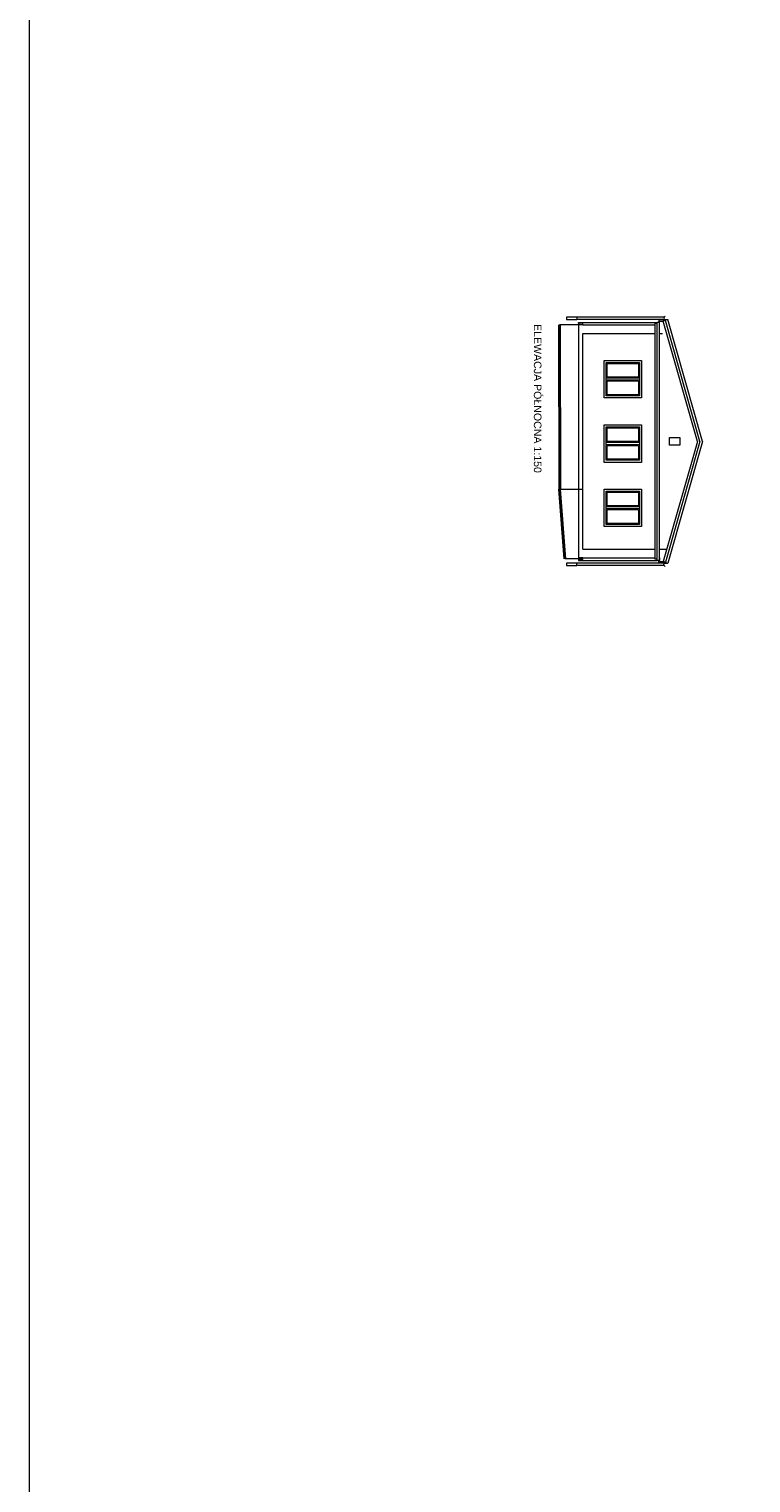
# Model space of a CAD drawing. Header units: centimetres. Extents: x -2458 to 12284, y -19336 to 2224.
# Tile 1 of 20: x -2458 to 398, y -13581 to -7825. Entities that reach past the tile are written whole.
import ezdxf

# ---------------------------------------------------------------- set-up
doc = ezdxf.new("R2010")
doc.units = ezdxf.units.CM
doc.linetypes.add('DASHED2', pattern=[9.525, 6.35, -3.175])
doc.linetypes.add('GCAD_ISO03W100', pattern=[30, 12, -18])
for name, color, linetype, lineweight in [('200_DZIAŁOWE', 50, 'Continuous', 15), ('400_OKNA ISTNIEJĄCE', 130, 'Continuous', 5), ('500_WIDOK', 220, 'Continuous', 5), ('600_POWIERZCHNIE', 11, 'Continuous', 9), ('700_ELEWACJE', 70, 'Continuous', 9)]:
    doc.layers.add(name, color=color, linetype=linetype, lineweight=lineweight)
doc.styles.get("Standard").update_dxf_attribs({"font": 'arial.ttf'})

# ---------------------------------------------------------------- blocks, each defined once
blk = doc.blocks.new('okno elewacja')
at = {"layer": '400_OKNA ISTNIEJĄCE'}
for p, q in [((9517.3, 2425.9), (9369.3, 2425.9)), ((9369.3, 2425.9), (9369.3, 2277.9)), ((9509.3, 2417.9), (9377.3, 2417.9)), ((9377.3, 2417.9), (9377.3, 2285.9)), ((9439.3, 2285.9), (9439.3, 2417.9)), ((9447.3, 2285.9), (9447.3, 2417.9)), ((9509.3, 2285.9), (9509.3, 2417.9)), ((9517.3, 2277.9), (9517.3, 2425.9)), ((9435.3, 2413.9), (9381.3, 2413.9)), ((9381.3, 2413.9), (9381.3, 2289.9)), ((9435.3, 2289.9), (9435.3, 2413.9)), ((9505.3, 2413.9), (9451.3, 2413.9)), ((9451.3, 2289.9), (9451.3, 2413.9)), ((9505.3, 2289.9), (9505.3, 2413.9)), ((9369.3, 2277.9), (9517.3, 2277.9)), ((9377.3, 2285.9), (9509.3, 2285.9)), ((9381.3, 2289.9), (9435.3, 2289.9)), ((9451.3, 2289.9), (9505.3, 2289.9))]:
    blk.add_line(p, q, dxfattribs=at)
blk = doc.blocks.new('RSP')
at = {"layer": '500_WIDOK'}
for p, q in [((11126.7, -8965.8), (10781.2, -8965.8)), ((10781.2, -8965.8), (10781.2, -8974.8)), ((11128.9, -8974.8), (10781.2, -8974.8))]:
    blk.add_line(p, q, dxfattribs=at)
blk.add_arc((11132.4, -8969.2), 6.59, 99.53422, 279.53422, dxfattribs=at)

msp = doc.modelspace()

# ---------------------------------------------------------------- linework, layer by layer
at = {"layer": '200_DZIAŁOWE'}
for p, q in [((58.417, -8974.931), (68.652, -8974.931)), ((206.502, -9457.404), (68.652, -8974.931)), ((206.502, -9457.404), (68.652, -9939.876)), ((58.417, -9939.876), (68.652, -9939.876))]:
    msp.add_line(p, q, dxfattribs=at)
for points in [[(63.907, -8976.846), (34.062, -8976.846), (34.062, -8983.433)], [(63.907, -9937.962), (34.062, -9937.962), (34.062, -9931.374)]]:
    msp.add_lwpolyline(points, dxfattribs=at)
at = {"layer": '500_WIDOK'}
for p, q in [((-291.471, -8965.829), (-331.471, -8965.829)), ((-331.471, -8965.829), (-331.471, -8974.829)), ((-331.471, -8974.829), (-291.471, -8974.829)), ((-291.471, -9939.979), (-331.471, -9939.979)), ((-331.471, -9939.979), (-331.471, -9948.979)), ((-331.471, -9948.979), (-291.471, -9948.979))]:
    msp.add_line(p, q, dxfattribs=at)
msp.add_lwpolyline([(12283.507, -2795.686), (-2458.314, -2795.686), (-2458.314, -19336.085), (12283.507, -19336.085), (12283.507, -2795.686)], dxfattribs=at)
at = {"layer": '700_ELEWACJE'}
for p, q in [((-266.858, -8996.404), (-358.858, -8996.404)), ((-283.858, -8989.404), (-283.858, -8986.404)), ((-283.858, -8986.404), (27.142, -8986.404)), ((-266.858, -8989.404), (-283.858, -8989.404)), ((-283.858, -8989.404), (-283.858, -9925.404)), ((-266.858, -8996.404), (-266.858, -8989.404)), ((-266.858, -8996.404), (18.142, -8996.404)), ((-266.858, -8996.404), (18.142, -8996.404)), ((-266.858, -9884.404), (-266.858, -9030.404)), ((36.142, -8986.404), (27.142, -8986.404)), ((36.142, -8981.404), (51.142, -8981.404)), ((59.795, -8978.931), (51.142, -8981.404)), ((187.142, -9457.404), (51.142, -8981.404)), ((196.502, -9457.404), (59.795, -8978.931)), ((187.142, -9457.404), (51.142, -9933.404)), ((196.502, -9457.404), (59.795, -9935.876)), ((76.502, -9472.404), (76.502, -9442.404)), ((76.502, -9442.404), (116.502, -9442.404)), ((116.502, -9472.404), (76.502, -9472.404)), ((116.502, -9442.404), (116.502, -9457.404)), ((116.502, -9457.404), (116.502, -9472.404)), ((-358.858, -9646.404), (-266.858, -9646.404)), ((-266.858, -9921.904), (-338.858, -9921.904)), ((-266.858, -9918.404), (-283.858, -9918.404)), ((-266.858, -9925.404), (-283.858, -9925.404)), ((-283.858, -9925.404), (-283.858, -9928.404)), ((-283.858, -9928.404), (27.142, -9928.404)), ((-266.858, -9918.404), (18.142, -9918.404)), ((-266.858, -9925.404), (-266.858, -9918.404)), ((36.142, -9918.404), (36.142, -9923.404)), ((36.142, -9923.404), (36.142, -9928.404)), ((36.142, -9933.404), (51.142, -9933.404)), ((59.795, -9935.876), (51.142, -9933.404))]:
    msp.add_line(p, q, dxfattribs=at)
at = {"layer": '700_ELEWACJE', "lineweight": 40}
for p, q in [((-358.754, -9647.848), (-358.858, -8996.404)), ((-338.858, -9921.904), (-358.858, -9646.404))]:
    msp.add_line(p, q, dxfattribs=at)
at = {"layer": '700_ELEWACJE', "linetype": 'DASHED2', "ltscale": 0.3}
for p, q in [((-266.858, -9030.404), (18.142, -9030.404)), ((18.142, -8991.404), (18.142, -9923.404)), ((27.142, -8991.404), (18.142, -8991.404)), ((27.142, -9928.404), (27.142, -8986.404)), ((36.142, -9933.404), (36.142, -8981.404)), ((-266.858, -9884.404), (18.142, -9884.404)), ((36.142, -9884.449), (65.129, -9884.449)), ((27.142, -9923.404), (18.142, -9923.404)), ((36.142, -9928.404), (27.142, -9928.404))]:
    msp.add_line(p, q, dxfattribs=at)
at = {"layer": '700_ELEWACJE', "linetype": 'GCAD_ISO03W100'}
msp.add_line((36.142, -9030.358), (65.129, -9030.358), dxfattribs=at)

# ---------------------------------------------------------------- block references
at = {"layer": '200_DZIAŁOWE'}
msp.add_blockref('RSP', (-11072.698, 0), dxfattribs=at)
at = {"layer": '200_DZIAŁOWE', "xscale": -1, "rotation": 180}
msp.add_blockref('RSP', (-11072.698, -18914.807), dxfattribs=at)
at = {"layer": '400_OKNA ISTNIEJĄCE', "xscale": -1, "rotation": 89.99999999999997}
for p in [(2243.056, 231.852), (2243.056, -23.148), (2243.056, -277.148)]:
    msp.add_blockref('okno elewacja', p, dxfattribs=at)

# ---------------------------------------------------------------- texts
at = {"layer": '600_POWIERZCHNIE', "insert": (-430.861, -8993.048), "char_height": 30, "width": 720.20619, "attachment_point": 1, "rotation": 270}
msp.add_mtext('\\A1;ELEWACJA PÓŁNOCNA 1:150', dxfattribs=at)

doc.saveas('drawing.dxf')
